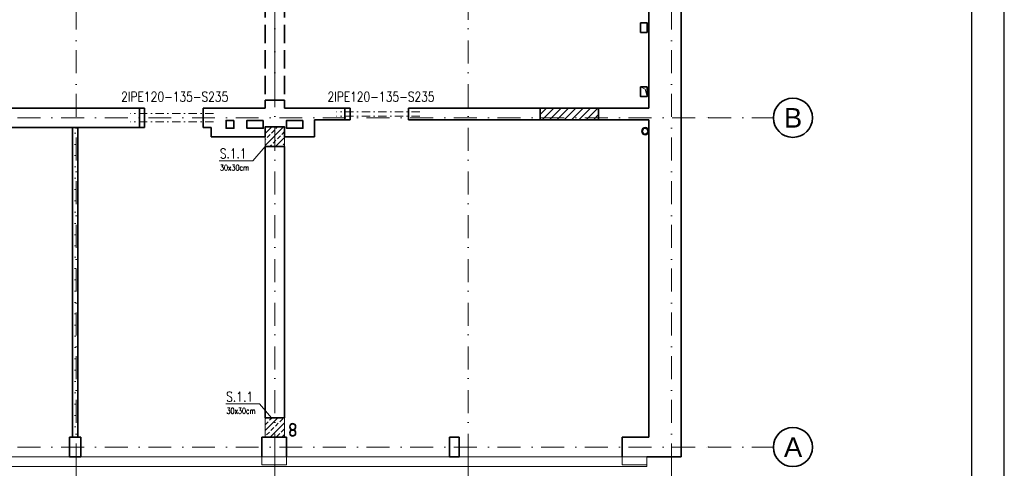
# Model space of a CAD drawing. Header units: millimetres. Extents: x -62590 to 46238, y 147773 to 522018.
# Tile 81 of 93: x 31120 to 46238, y 437882 to 444762. Entities that reach past the tile are written whole.
import ezdxf

# ---------------------------------------------------------------- set-up
doc = ezdxf.new("R2010")
doc.units = ezdxf.units.MM
for name, pattern in [('DASHDOT', [25.4, 12.7, -6.35, 0, -6.35]), ('Krawędzie ukryte', [3.912222, 2.822222, -1.09]), ('Kropki i Kreski', [6.702778, 3.527778, -1.763889, 0, -1.411111])]:
    doc.linetypes.add(name, pattern=pattern)
for name, color, linetype in [('!PB_Ramka', 7, 'Continuous'), ('!PB_Wyburzenia', 251, 'Do wyburzenia'), ('e-cad_cienkie', 1, 'Continuous'), ('e-cad_kontur', 2, 'Continuous'), ('e-cad_opisy', 7, 'Continuous'), ('e-cad_wymiary', 1, 'Continuous'), ('e-cad_wypelnienia', 254, 'Continuous'), ('Konstrukcja - Belki', 252, 'Continuous'), ('Konstrukcja - Siatka mod', 9, 'Continuous'), ('Konstrukcja - Ściany nośne wew..P', 7, 'Continuous'), ('Konstrukcja - Ściany zewnętrzne', 7, 'Continuous'), ('PIONY INST', 252, 'Continuous'), ('z JAN', 7, 'Continuous')]:
    doc.layers.add(name, color=color, linetype=linetype)
doc.layers.add('KONSTRUKCJA', color=3, linetype='Continuous', lineweight=0)
doc.styles.add('e-cad_1', font='simplex.shx', dxfattribs={"width": 0.8})
doc.styles.get("Standard").update_dxf_attribs({"font": 'arial.ttf'})
doc.styles.add('STYL_AUTOMATYCZNY_1', font='arialbd.ttf')
doc.linetypes.add('Do wyburzenia', pattern='A,1.7,["/",Standard,S=1,R=10,X=-0.195,Y=-0.57],-0.5,["",Standard,S=1,R=10,X=-0.195,Y=-0.57],1.7', length=3.9)

# ---------------------------------------------------------------- blocks, each defined once
blk = doc.blocks.new('*U4')
at = {"layer": 'e-cad_opisy', "color": 8, "ltscale": 0.4}
blk.add_lwpolyline([(0, 0), (450, 0), (450, 297), (25, 297), (25, 297), (0, 297), (0, 0)], dxfattribs=at)
at = {"layer": 'e-cad_opisy', "color": 3, "ltscale": 0.4}
blk.add_lwpolyline([(30, 5), (445, 5), (445, 292), (30, 292), (30, 5)], dxfattribs=at)
blk = doc.blocks.new('Rysunek_2_2 - ProBuild')
at = {"layer": '!PB_Wyburzenia', "lineweight": 15, "ltscale": 20}
h = blk.add_hatch(dxfattribs=at)
h.set_pattern_fill('Tynk_0002', color=256, style=0, pattern_type=2)
h.set_pattern_definition([(0, (-230678.59, 288957.74), (0, 173.20508), [0, -100]), (0, (-230628.59, 289044.34), (0, 173.20508), [0, -100])])
h.paths.add_polyline_path([(17845, 4900), (17845, 150), (17925, 150), (17925, 4900)])
at = {"layer": 'e-cad_wypelnienia', "ltscale": 10}
h = blk.add_hatch(dxfattribs=at)
h.set_pattern_fill('ANSI31', color=256, scale=25, style=0)
h.set_pattern_definition([(45, (-14088.02, -438207.43), (-56.126601, 56.126601), [])])
h.paths.add_polyline_path([(25021, 5020), (25921, 5020), (25921, 5200), (25021, 5200)])
at = {"layer": '!PB_Wyburzenia', "lineweight": 35, "ltscale": 40, "flags": 128}
for points in [[(18950, 5200), (18870, 5200)], [(18950, 5200), (18950, 4900)], [(22104, 5200), (22024, 5200)], [(22104, 5200), (22104, 5020)], [(22024, 5020), (22104, 5020)], [(17845, 4900), (17845, 150)], [(17925, 4900), (17845, 4900)], [(17925, 150), (17925, 4900)], [(18870, 4900), (18950, 4900)], [(17845, 150), (17925, 150)]]:
    blk.add_lwpolyline(points, dxfattribs=at)
at = {"color": 7, "linetype": 'Continuous', "lineweight": 35, "ltscale": 100, "flags": 128}
for points in [[(25921, 5200), (25021, 5200)], [(25021, 5020), (25921, 5020)]]:
    blk.add_lwpolyline(points, dxfattribs=at)
at = {"layer": 'e-cad_kontur', "ltscale": 10}
blk.add_lwpolyline([(25021, 5020), (25921, 5020), (25921, 5200), (25021, 5200)], close=True, dxfattribs=at)
at = {"layer": 'Konstrukcja - Belki', "color": 252, "linetype": 'Krawędzie ukryte', "lineweight": 35, "ltscale": 100}
for p, q in [((20800, 7260), (20800, 5320)), ((21100, 7260), (21100, 5320)), ((20800, 5320), (21100, 5320))]:
    blk.add_line(p, q, dxfattribs=at)
at = {"layer": 'Konstrukcja - Belki', "color": 252, "linetype": 'Kropki i Kreski', "lineweight": 13, "ltscale": 100}
blk.add_line((20950, 7260), (20950, 5320), dxfattribs=at)
at = {"layer": 'Konstrukcja - Siatka mod', "color": 9, "linetype": 'Kropki i Kreski', "lineweight": 13, "ltscale": 100}
for p, q in [((17900, 16815), (17900, -150)), ((20950, -150), (20950, 16815)), ((23920, -150), (23920, 16815)), ((27040, 16815), (27040, -150)), ((-3115, 5050), (27604, 5050)), ((27604, 5050), (28604, 5050)), ((-3115, 0), (27604, 0)), ((17900, -150), (17900, -1150)), ((20950, -150), (20950, -1150)), ((23920, -150), (23920, -1150)), ((27040, -150), (27040, -1150)), ((27604, 0), (28604, 0))]:
    blk.add_line(p, q, dxfattribs=at)
at = {"layer": 'Konstrukcja - Siatka mod', "color": 9, "linetype": 'Continuous', "lineweight": 35, "ltscale": 100}
for centre in [(28904, 5050), (28904, 0)]:
    blk.add_circle(centre, 300, dxfattribs=at)
at = {"layer": 'Konstrukcja - Siatka mod', "color": 7, "linetype": 'Kropki i Kreski', "lineweight": 13, "ltscale": 100}
for p in [(27604, 5050), (27604, 5050), (17900, -150), (17900, -150), (20950, -150), (20950, -150), (23920, -150), (23920, -150), (27040, -150), (27040, -150), (27604, 0), (27604, 0)]:
    blk.add_point(p, dxfattribs=at)
at = {"layer": 'Konstrukcja - Ściany nośne wew..P', "color": 252, "linetype": 'Continuous', "lineweight": 35, "ltscale": 100}
for p, q in [((18870, 5200), (18833, 5200)), ((18870, 5200), (18870, 5085)), ((19850, 5200), (19887, 5200)), ((22024, 5200), (21987, 5200)), ((22024, 5200), (22024, 5085)), ((23004, 5200), (23041, 5200)), ((25021, 5200), (25021, 5020)), ((25921, 5200), (25921, 5020)), ((18870, 5085), (18870, 4900)), ((22024, 5020), (21987, 5020)), ((22024, 5085), (22024, 5020)), ((23004, 5020), (23041, 5020)), ((18870, 4900), (18833, 4900)), ((19850, 4900), (19887, 4900))]:
    blk.add_line(p, q, dxfattribs=at)
at = {"layer": 'Konstrukcja - Ściany nośne wew..P', "color": 252, "linetype": 'Continuous', "lineweight": 35, "ltscale": 100, "flags": 128}
for points in [[(20800, 5320), (20800, 5200)], [(21100, 5320), (20800, 5320)], [(21100, 5200), (21100, 5320)], [(18870, 5200), (16569, 5200)], [(19970, 5200), (19850, 5200)], [(19850, 4900), (19850, 5200)], [(19850, 4900), (19850, 5200)], [(20800, 5200), (19970, 5200)], [(21559, 5200), (21100, 5200)], [(22024, 5200), (21559, 5200)], [(25021, 5200), (23004, 5200)], [(23004, 5020), (23004, 5200)], [(23004, 5020), (23004, 5200)], [(26690, 5200), (25921, 5200)], [(21559, 4760), (21559, 5020)], [(21559, 5020), (22024, 5020)], [(23004, 5020), (25021, 5020)], [(25921, 5020), (26690, 5020)], [(16569, 4900), (18870, 4900)], [(19850, 4900), (19970, 4900)], [(19970, 4900), (19970, 4760)], [(21100, 4760), (21100, 4910), (20800, 4910), (20800, 4760)], [(19970, 4760), (20800, 4760)], [(21100, 4760), (21559, 4760)], [(20800, 4610), (20800, 450)], [(21100, 4610), (20800, 4610)], [(21100, 450), (21100, 4610)], [(21100, 450), (20800, 450)], [(20800, 150), (21100, 150)]]:
    blk.add_lwpolyline(points, dxfattribs=at)
at = {"layer": 'Konstrukcja - Ściany zewnętrzne', "color": 252, "linetype": 'Continuous', "lineweight": 35, "ltscale": 100}
for p, q in [((17797, -100), (17797, 150)), ((17972, -100), (17972, 150)), ((20752, -100), (20752, 150)), ((21130, -100), (21130, 150)), ((23630, -100), (23630, 150)), ((23780, -100), (23780, 150)), ((26280, -100), (26280, 150)), ((17797, -150), (17797, -100)), ((17972, -150), (17972, -100)), ((20752, -150), (20752, -100)), ((21130, -150), (21130, -100)), ((23630, -150), (23630, -100)), ((23780, -150), (23780, -100)), ((26280, -150), (26280, -100))]:
    blk.add_line(p, q, dxfattribs=at)
at = {"layer": 'Konstrukcja - Ściany zewnętrzne', "color": 252, "linetype": 'Continuous', "lineweight": 35, "ltscale": 100, "flags": 128}
for points in [[(27190, -150), (27190, 12930)], [(26690, 7380), (26690, 5200)], [(26690, 5020), (26690, 150)], [(17972, 150), (17797, 150)], [(20800, 150), (20752, 150)], [(21130, 150), (21100, 150)], [(23780, 150), (23630, 150)], [(26690, 150), (26280, 150)], [(27190, 150), (27190, -150)], [(17797, -150), (17972, -150)], [(23630, -150), (23780, -150)], [(26660, -150), (26690, -150)], [(27190, -150), (26690, -150)]]:
    blk.add_lwpolyline(points, dxfattribs=at)
at = {"layer": 'Konstrukcja - Ściany zewnętrzne', "color": 252, "linetype": 'Continuous', "lineweight": 13, "ltscale": 100, "flags": 128}
blk.add_lwpolyline([(26660, -150), (26660, -300), (14970, -300), (14970, -150)], close=True, dxfattribs=at)
blk.add_lwpolyline([(26660, -150), (26660, -300), (14970, -300), (14970, -150)], close=True, dxfattribs=at)
for points in [[(20750, -150), (20750, -270), (21130, -270), (21130, -150)], [(26280, -150), (26280, -270), (26660, -270), (26660, -150)]]:
    blk.add_lwpolyline(points, dxfattribs=at)
at = {"layer": 'PIONY INST', "color": 252, "linetype": 'Continuous', "lineweight": 35, "ltscale": 100, "flags": 128}
for points in [[(26565, 6509), (26565, 6359), (26665, 6359), (26665, 6509)], [(26565, 5525), (26565, 5375), (26665, 5375), (26665, 5525)], [(20321, 5010), (20201, 5010), (20201, 4890), (20321, 4890)], [(20772, 5010), (20522, 5010), (20522, 4890), (20772, 4890)], [(21380, 5010), (21130, 5010), (21130, 4890), (21380, 4890)]]:
    blk.add_lwpolyline(points, close=True, dxfattribs=at)
at = {"layer": 'PIONY INST', "color": 252, "linetype": 'Continuous', "lineweight": 25, "ltscale": 100, "flags": 128}
for points in [[(26580, 4845, 0.414214), (26635, 4790, 0.414214), (26690, 4845, 0.414214), (26635, 4900, 0.414214)], [(21224, 362, 0.414214), (21174, 312, 0.414214), (21224, 262, 0.414214), (21274, 312, 0.414214)], [(21224, 267, 0.414214), (21174, 217, 0.414214), (21224, 167, 0.414214), (21274, 217, 0.414214)]]:
    blk.add_lwpolyline(points, format="xyb", close=True, dxfattribs=at)
at = {"layer": 'PIONY INST', "color": 252, "linetype": 'Continuous', "lineweight": 35, "ltscale": 100, "flags": 128}
for points in [[(26635, 4800, -1), (26635, 4890, -1)], [(21224, 357, -1), (21224, 267, -1)], [(21224, 262, -1), (21224, 172, -1)]]:
    blk.add_lwpolyline(points, format="xyb", close=True, dxfattribs=at)
at = {"layer": 'z JAN', "color": 253, "linetype": 'Continuous', "lineweight": 13, "ltscale": 100, "flags": 128}
blk.add_lwpolyline([(26665, 5525), (26565, 5525), (26635, 5491), (26665, 5375)], close=True, dxfattribs=at)
at = {"layer": 'Konstrukcja - Siatka mod', "color": 9, "linetype": 'Continuous', "lineweight": 13, "char_height": 300, "attachment_point": 1, "style": 'STYL_AUTOMATYCZNY_1'}
for s, insert in [('\\A1;{\\pql;\\pt0;\\fArial|b0|i0|c238|p0;\\W1.000000;B}', (28767, 5200)), ('\\A1;{\\pql;\\pt0;\\fArial|b0|i0|c238|p0;\\W1.000000;A}', (28767, 150))]:
    blk.add_mtext(s, dxfattribs=dict(at, insert=insert))
blk = doc.blocks.new('Opis - Stopy fundamentowe')
at = {"layer": 'e-cad_opisy', "color": 0, "ltscale": 0.04, "style": 'e-cad_1', "width": 0.8}
for tag, p, height, flags in [('SF - NAZWA', (0.5, 0.5), 3, 8), ('SF - PRZEKRÓJ', (0.5, -3), 2, 4)]:
    blk.add_attdef(tag, p, '', height=height, dxfattribs=dict(at, flags=flags))

msp = doc.modelspace()

# ---------------------------------------------------------------- block references
at = {"layer": '!PB_Ramka', "xscale": 100, "yscale": 100, "zscale": 100}
msp.add_blockref('*U4', (1238, 427917.6), dxfattribs=at)

# ---------------------------------------------------------------- next in the draw order: block references
at = {"layer": 'e-cad_wymiary', "linetype": 'Continuous', "lineweight": -2, "ltscale": 10}
msp.add_blockref('Rysunek_2_2 - ProBuild', (14088, 438207.4), dxfattribs=at)

# ---------------------------------------------------------------- next in the draw order: hatches: boundary and pattern name
at = {"layer": 'e-cad_wypelnienia', "linetype": 'Continuous', "lineweight": 0}
h = msp.add_hatch(dxfattribs=at)
h.set_pattern_fill('ANSI33', color=256, scale=20)
h.set_pattern_definition([(45, (-13.19, 32200), (-89.80256, 89.80256), []), (45, (76.61, 32200), (-89.80256, 89.80256), [63.5, -31.75])])
h.paths.add_polyline_path([(34888.1, 442817.4), (34888.1, 443117.4), (35188.1, 443117.4), (35188.1, 442817.4)])
h = msp.add_hatch(dxfattribs=at)
h.set_pattern_fill('ANSI33', color=256, scale=20)
h.paths.add_polyline_path([(34888, 438357.4), (34888, 438657.4), (35188, 438657.4), (35188, 438357.4)])

# ---------------------------------------------------------------- next in the draw order: linework, layer by layer
at = {"layer": 'e-cad_cienkie', "lineweight": 18}
for points in [[(34184.7, 442597.9), (34699.8, 442597.9), (34888.1, 442817.4)], [(34284.6, 438868.6), (34799.6, 438868.6), (34988, 438656.4)]]:
    msp.add_lwpolyline(points, dxfattribs=at)
at = {"layer": 'KONSTRUKCJA', "linetype": 'DASHDOT', "lineweight": 0, "ltscale": 10}
for p, q in [((34095.3, 443324.2), (32820.1, 443324.2)), ((37261.7, 443349.6), (35986.4, 443349.6)), ((37261.7, 443282.9), (35986.4, 443282.9)), ((34095.3, 443195.5), (32820.1, 443195.5))]:
    msp.add_line(p, q, dxfattribs=at)
at = {"layer": 'KONSTRUKCJA', "color": 2, "linetype": 'Continuous', "lineweight": 0}
for points in [[(34888.1, 442817.4), (35188.1, 442817.4), (35188.1, 443117.4), (34888.1, 443117.4)], [(34888, 438357.4), (35188, 438357.4), (35188, 438657.4), (34888, 438657.4)]]:
    msp.add_lwpolyline(points, close=True, dxfattribs=at)

# ---------------------------------------------------------------- next in the draw order: block references
at = {"layer": 'e-cad_wymiary', "ltscale": 40}
ref = msp.add_blockref('Opis - Stopy fundamentowe', (33392.8, 443468.9), dxfattribs=dict(at, xscale=-50, yscale=50, zscale=50, rotation=359.9999999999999))
ref.add_attrib('SF - NAZWA', '2IPE120-135-S235', (32678.1, 443505.6), dxfattribs={"layer": 'e-cad_opisy', "ltscale": 40, "height": 150, "style": 'e-cad_1', "width": 0.8, "flags": 8})
ref = msp.add_blockref('Opis - Stopy fundamentowe', (36559.1, 443468.9), dxfattribs=dict(at, xscale=-50, yscale=50, zscale=50, rotation=359.9999999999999))
ref.add_attrib('SF - NAZWA', '2IPE120-135-S235', (35844.5, 443505.6), dxfattribs={"layer": 'e-cad_opisy', "ltscale": 40, "height": 150, "style": 'e-cad_1', "width": 0.8, "flags": 8})
ref = msp.add_blockref('Opis - Stopy fundamentowe', (34906.3, 442597.9), dxfattribs=dict(at, xscale=-50, yscale=50, zscale=50, rotation=359.9999999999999))
ref.add_attrib('SF - NAZWA', 'S.1.1', (34191.6, 442634.6), dxfattribs={"layer": 'e-cad_opisy', "ltscale": 40, "height": 150, "style": 'e-cad_1', "width": 0.8, "flags": 8})
ref.add_attrib('SF - PRZEKRÓJ', '30x30cm', (34195.3, 442447.9), dxfattribs={"layer": 'e-cad_opisy', "ltscale": 40, "height": 90, "style": 'e-cad_1', "width": 0.8, "flags": 4})
ref = msp.add_blockref('Opis - Stopy fundamentowe', (35006.1, 438868.6), dxfattribs=dict(at, xscale=-50, yscale=50, zscale=50, rotation=359.9999999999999))
ref.add_attrib('SF - NAZWA', 'S.1.1', (34291.5, 438905.3), dxfattribs={"layer": 'e-cad_opisy', "ltscale": 40, "height": 150, "style": 'e-cad_1', "width": 0.8, "flags": 8})
ref.add_attrib('SF - PRZEKRÓJ', '30x30cm', (34295.1, 438718.6), dxfattribs={"layer": 'e-cad_opisy', "ltscale": 40, "height": 90, "style": 'e-cad_1', "width": 0.8, "flags": 4})

doc.saveas('drawing.dxf')
